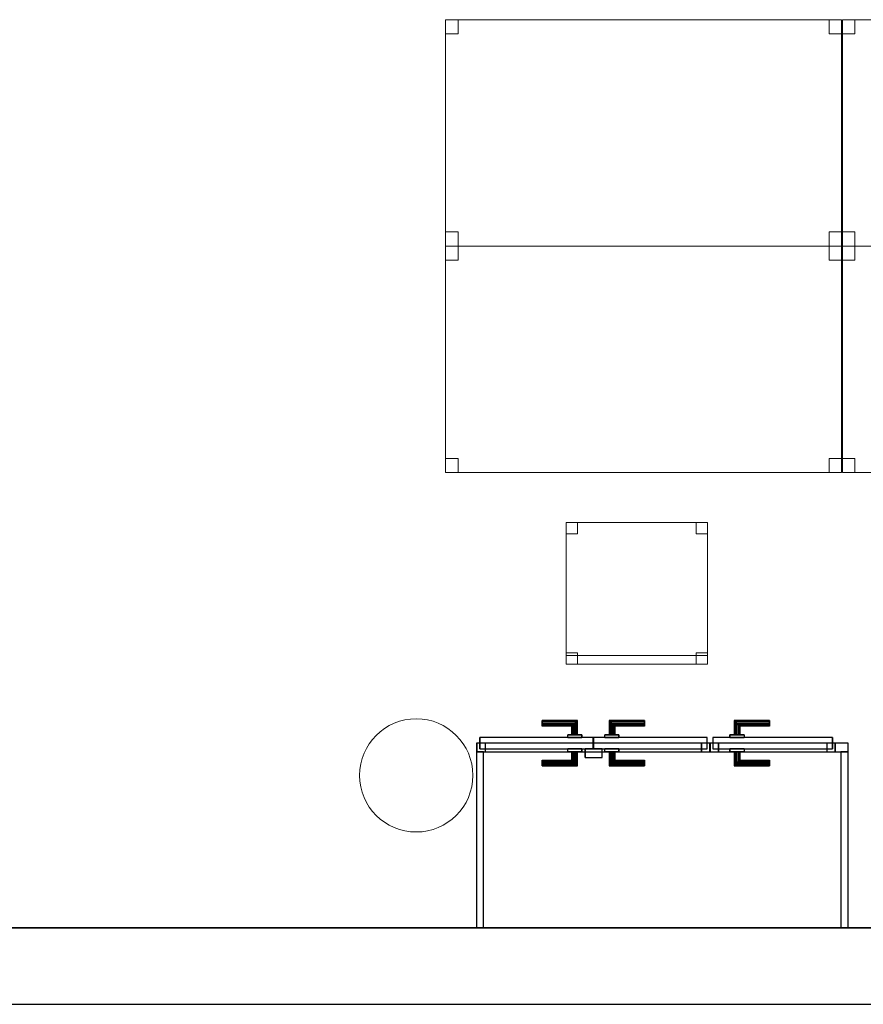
# Model space of a CAD drawing. Header units: metres. Extents: x 397.7 to 427.5, y 12.7 to 28.4.
# Tile 11 of 118: x 404.4 to 407.4, y 12.8 to 16.3. Entities that reach past the tile are written whole.
import ezdxf

# ---------------------------------------------------------------- set-up
doc = ezdxf.new("R2010")
doc.units = ezdxf.units.M
doc.layers.add('01_CARPINTERIA', color=5, linetype='Continuous', lineweight=25, true_color=0x0000ff)
doc.layers.add('01_SUELOS', color=7, linetype='Continuous', lineweight=25, true_color=0x007f00)
for name, color, linetype, lineweight in [('02_MOBILIARIO', 7, 'Continuous', 18), ('A-COLS-____-MCUT', 7, 'Continuous', 18), ('A-COLS-____-OTLN', 7, 'Continuous', 18), ('A-DETL-____-MBND', 7, 'Continuous', 18), ('A-GENM-____-OTLN', 7, 'Continuous', 18), ('A-WALL-____-MCUT', 7, 'Continuous', 25), ('A-WALL-____-OTLN', 7, 'Continuous', 25)]:
    doc.layers.add(name, color=color, linetype=linetype, lineweight=lineweight)

# ---------------------------------------------------------------- blocks, each defined once
blk = doc.blocks.new('Family - Mur P5-151247-08_PCI_P5')
at = {"layer": 'A-WALL-____-MCUT', "color": 253, "true_color": 0xaaaaaa}
for p, q in [((25.4725, 0.27), (0.0535, 0.27)), ((0, 0), (25.4166, 0))]:
    blk.add_line(p, q, dxfattribs=at)
at = {"layer": 'A-WALL-____-OTLN', "color": 253, "true_color": 0xaaaaaa}
for p, q in [((25.4725, 0.27), (0.0535, 0.27)), ((0, 0), (25.4166, 0))]:
    blk.add_line(p, q, dxfattribs=at)
at = {"layer": 'A-WALL-____-OTLN', "color": 253, "lineweight": 18, "true_color": 0xaaaaaa}
blk.add_line((0, 0), (25.4166, 0), dxfattribs=at)
blk = doc.blocks.new('Family - LONDR55-XX_ZZ-ARQ-CAA-M3D-Londres55-151267-08_PCI_P5')
at = {"layer": '01_CARPINTERIA', "color": 161, "true_color": 0xaaaaff}
for p, q in [((0.2308, 0.1087), (0.2308, 0.11)), ((0.2308, 0.11), (0.2308, 0.1087)), ((0.3558, 0.11), (0.2308, 0.11)), ((0.2308, 0.105), (0.2308, 0.1087)), ((0.2308, 0.1087), (0.2308, 0.105)), ((0.3545, 0.1087), (0.2308, 0.1087)), ((0.3545, 0.1087), (0.2308, 0.1087)), ((0.2308, 0.1), (0.2308, 0.105)), ((0.2308, 0.105), (0.2308, 0.1)), ((0.3508, 0.105), (0.2308, 0.105)), ((0.3508, 0.105), (0.2308, 0.105)), ((0.3508, 0.105), (0.3458, 0.1)), ((0.3458, 0.1), (0.3508, 0.105)), ((0.3545, 0.1087), (0.3508, 0.105)), ((0.3508, 0.105), (0.3545, 0.1087)), ((0.3508, 0.06), (0.3508, 0.105)), ((0.3508, 0.06), (0.3508, 0.105)), ((0.3558, 0.11), (0.3545, 0.1087)), ((0.3545, 0.1087), (0.3558, 0.11)), ((0.3545, 0.06), (0.3545, 0.1087)), ((0.3545, 0.06), (0.3545, 0.1087)), ((0.3558, 0.06), (0.3558, 0.11)), ((0.4682, 0.1087), (0.4668, 0.11)), ((0.4668, 0.11), (0.4668, 0.06)), ((0.4668, 0.11), (0.4682, 0.1087)), ((0.5918, 0.11), (0.4668, 0.11)), ((0.4718, 0.105), (0.4682, 0.1087)), ((0.4682, 0.1087), (0.4682, 0.06)), ((0.4682, 0.1087), (0.4682, 0.06)), ((0.4682, 0.1087), (0.4718, 0.105)), ((0.5918, 0.1087), (0.4682, 0.1087)), ((0.5918, 0.1087), (0.4682, 0.1087)), ((0.4768, 0.1), (0.4718, 0.105)), ((0.4718, 0.105), (0.4718, 0.06)), ((0.4718, 0.105), (0.4718, 0.06)), ((0.4718, 0.105), (0.4768, 0.1)), ((0.5918, 0.105), (0.4718, 0.105)), ((0.5918, 0.105), (0.4718, 0.105)), ((0.5918, 0.1087), (0.5918, 0.11)), ((0.5918, 0.11), (0.5918, 0.1087)), ((0.5918, 0.105), (0.5918, 0.1087)), ((0.5918, 0.1087), (0.5918, 0.105)), ((0.5918, 0.105), (0.5918, 0.1)), ((0.5918, 0.1), (0.5918, 0.105)), ((0.2308, 0.095), (0.2308, 0.1)), ((0.2308, 0.1), (0.2308, 0.095)), ((0.2308, 0.1), (0.3458, 0.1)), ((0.3458, 0.1), (0.2308, 0.1)), ((0.2308, 0.095), (0.2308, 0.0913)), ((0.2308, 0.0913), (0.2308, 0.095)), ((0.3408, 0.095), (0.2308, 0.095)), ((0.3408, 0.095), (0.2308, 0.095)), ((0.2308, 0.0913), (0.2308, 0.09)), ((0.2308, 0.09), (0.2308, 0.0913)), ((0.3372, 0.0913), (0.2308, 0.0913)), ((0.3372, 0.0913), (0.2308, 0.0913)), ((0.3358, 0.09), (0.2308, 0.09)), ((0.3358, 0.09), (0.3372, 0.0913)), ((0.3372, 0.0913), (0.3358, 0.09)), ((0.3358, 0.06), (0.3358, 0.09)), ((0.3372, 0.0913), (0.3408, 0.095)), ((0.3408, 0.095), (0.3372, 0.0913)), ((0.3372, 0.06), (0.3372, 0.0913)), ((0.3372, 0.06), (0.3372, 0.0913)), ((0.3408, 0.095), (0.3458, 0.1)), ((0.3458, 0.1), (0.3408, 0.095)), ((0.3408, 0.06), (0.3408, 0.095)), ((0.3408, 0.06), (0.3408, 0.095)), ((0.3458, 0.1), (0.3458, 0.06)), ((0.3458, 0.06), (0.3458, 0.1)), ((0.4768, 0.06), (0.4768, 0.1)), ((0.4768, 0.1), (0.4768, 0.06)), ((0.4768, 0.1), (0.4818, 0.095)), ((0.4818, 0.095), (0.4768, 0.1)), ((0.4768, 0.1), (0.5918, 0.1)), ((0.5918, 0.1), (0.4768, 0.1)), ((0.4818, 0.095), (0.4818, 0.06)), ((0.4818, 0.095), (0.4855, 0.0913)), ((0.4855, 0.0913), (0.4818, 0.095)), ((0.4818, 0.095), (0.4818, 0.06)), ((0.5918, 0.095), (0.4818, 0.095)), ((0.5918, 0.095), (0.4818, 0.095)), ((0.4855, 0.0913), (0.4855, 0.06)), ((0.4855, 0.0913), (0.4868, 0.09)), ((0.4868, 0.09), (0.4855, 0.0913)), ((0.4855, 0.0913), (0.4855, 0.06)), ((0.5918, 0.0913), (0.4855, 0.0913)), ((0.5918, 0.0913), (0.4855, 0.0913)), ((0.4868, 0.09), (0.4868, 0.06)), ((0.5918, 0.09), (0.4868, 0.09)), ((0.5918, 0.1), (0.5918, 0.095)), ((0.5918, 0.095), (0.5918, 0.1)), ((0.5918, 0.095), (0.5918, 0.0913)), ((0.5918, 0.0913), (0.5918, 0.095)), ((0.5918, 0.0913), (0.5918, 0.09)), ((0.5918, 0.09), (0.5918, 0.0913)), ((0.4108, 0.05), (0.01, 0.05)), ((0.01, 0.05), (0.01, 0.01)), ((0.4108, 0.05), (0.01, 0.05)), ((0.01, 0.01), (0.01, 0.05)), ((0.3708, 0.06), (0.3208, 0.06)), ((0.3208, 0.06), (0.3708, 0.06)), ((0.3208, 0.05), (0.3208, 0.06)), ((0.3208, 0.05), (0.3208, 0.06)), ((0.3708, 0.05), (0.3208, 0.05)), ((0.3208, 0.05), (0.3708, 0.05)), ((0.3372, 0.06), (0.3358, 0.06)), ((0.3358, 0.06), (0.3372, 0.06)), ((0.3408, 0.06), (0.3372, 0.06)), ((0.3372, 0.06), (0.3408, 0.06)), ((0.3458, 0.06), (0.3408, 0.06)), ((0.3408, 0.06), (0.3458, 0.06)), ((0.3508, 0.06), (0.3458, 0.06)), ((0.3458, 0.06), (0.3508, 0.06)), ((0.3508, 0.06), (0.3545, 0.06)), ((0.3545, 0.06), (0.3508, 0.06)), ((0.3545, 0.06), (0.3558, 0.06)), ((0.3558, 0.06), (0.3545, 0.06)), ((0.3708, 0.05), (0.3708, 0.06)), ((0.3708, 0.06), (0.3708, 0.05)), ((0.4108, 0.01), (0.4108, 0.05)), ((0.4108, 0.01), (0.4108, 0.05)), ((0.8127, 0.05), (0.4118, 0.05)), ((0.4118, 0.05), (0.4118, 0.01)), ((0.8127, 0.05), (0.4118, 0.05)), ((0.4118, 0.01), (0.4118, 0.05)), ((0.5018, 0.06), (0.4518, 0.06)), ((0.4518, 0.06), (0.5018, 0.06)), ((0.4518, 0.05), (0.4518, 0.06)), ((0.4518, 0.05), (0.4518, 0.06)), ((0.5018, 0.05), (0.4518, 0.05)), ((0.4518, 0.05), (0.5018, 0.05)), ((0.4682, 0.06), (0.4668, 0.06)), ((0.4668, 0.06), (0.4682, 0.06)), ((0.4718, 0.06), (0.4682, 0.06)), ((0.4682, 0.06), (0.4718, 0.06)), ((0.4768, 0.06), (0.4718, 0.06)), ((0.4718, 0.06), (0.4768, 0.06)), ((0.4818, 0.06), (0.4768, 0.06)), ((0.4768, 0.06), (0.4818, 0.06)), ((0.4818, 0.06), (0.4855, 0.06)), ((0.4855, 0.06), (0.4818, 0.06)), ((0.4855, 0.06), (0.4868, 0.06)), ((0.4868, 0.06), (0.4855, 0.06)), ((0.5018, 0.05), (0.5018, 0.06)), ((0.5018, 0.06), (0.5018, 0.05)), ((0.8127, 0.01), (0.8127, 0.05)), ((0.8127, 0.01), (0.8127, 0.05)), ((0.03, 0.03), (0, 0.03)), ((0, 0.03), (0, 0)), ((0.03, 0.03), (0, 0.03)), ((0, 0), (0, 0.03)), ((0, 0), (0.03, 0)), ((0, 0), (0.03, 0)), ((0.01, 0.01), (0.4108, 0.01)), ((0.01, 0.01), (0.4108, 0.01)), ((0.03, 0), (0.03, 0.03)), ((0.03, 0), (0.03, 0.03)), ((0.3208, 0.01), (0.3708, 0.01)), ((0.3708, 0.01), (0.3208, 0.01)), ((0.3208, 0), (0.3208, 0.01)), ((0.3208, 0), (0.3208, 0.01)), ((0.3208, 0), (0.3708, 0)), ((0.3708, 0), (0.3208, 0)), ((0.3372, 0), (0.3358, 0)), ((0.3358, 0), (0.3372, 0)), ((0.3358, -0.03), (0.3358, 0)), ((0.3408, 0), (0.3372, 0)), ((0.3372, 0), (0.3408, 0)), ((0.3372, -0.0313), (0.3372, 0)), ((0.3372, -0.0313), (0.3372, 0)), ((0.3408, 0), (0.3458, 0)), ((0.3458, 0), (0.3408, 0)), ((0.3408, -0.035), (0.3408, 0)), ((0.3458, 0), (0.3508, 0)), ((0.3508, 0), (0.3458, 0)), ((0.3458, 0), (0.3458, -0.04)), ((0.3458, -0.04), (0.3458, 0)), ((0.3508, 0), (0.3545, 0)), ((0.3545, 0), (0.3508, 0)), ((0.3508, -0.045), (0.3508, 0)), ((0.3545, 0), (0.3558, 0)), ((0.3558, 0), (0.3545, 0)), ((0.3545, -0.0487), (0.3545, 0)), ((0.3708, 0), (0.3708, 0.01)), ((0.3708, 0.01), (0.3708, 0)), ((0.4418, 0.01), (0.3818, 0.01)), ((0.3818, 0.01), (0.3818, -0.02)), ((0.4418, 0.01), (0.3818, 0.01)), ((0.3818, -0.02), (0.3818, 0.01)), ((0.4118, 0.01), (0.8127, 0.01)), ((0.4118, 0.01), (0.8127, 0.01)), ((0.4418, -0.02), (0.4418, 0.01)), ((0.4418, -0.02), (0.4418, 0.01)), ((0.4518, 0.01), (0.5018, 0.01)), ((0.5018, 0.01), (0.4518, 0.01)), ((0.4518, 0), (0.4518, 0.01)), ((0.4518, 0), (0.4518, 0.01)), ((0.4518, 0), (0.5018, 0)), ((0.5018, 0), (0.4518, 0)), ((0.4682, 0), (0.4668, 0)), ((0.4668, 0), (0.4682, 0)), ((0.4668, 0), (0.4668, -0.05)), ((0.4718, 0), (0.4682, 0)), ((0.4682, 0), (0.4718, 0)), ((0.4682, 0), (0.4682, -0.0487)), ((0.4718, 0), (0.4768, 0)), ((0.4768, 0), (0.4718, 0)), ((0.4718, 0), (0.4718, -0.045)), ((0.4768, 0), (0.4818, 0)), ((0.4818, 0), (0.4768, 0)), ((0.4768, -0.04), (0.4768, 0)), ((0.4768, 0), (0.4768, -0.04)), ((0.4818, 0), (0.4855, 0)), ((0.4855, 0), (0.4818, 0)), ((0.4855, 0), (0.4868, 0)), ((0.4868, 0), (0.4855, 0)), ((0.4855, 0), (0.4855, -0.0313)), ((0.5018, 0), (0.5018, 0.01)), ((0.5018, 0.01), (0.5018, 0)), ((0.8227, 0.03), (0.7927, 0.03)), ((0.7927, 0.03), (0.7927, 0)), ((0.8227, 0.03), (0.7927, 0.03)), ((0.7927, 0), (0.7927, 0.03)), ((0.7927, 0), (0.8227, 0)), ((0.7927, 0), (0.8227, 0)), ((0.8227, 0), (0.8227, 0.03)), ((0.8227, 0), (0.8227, 0.03)), ((0.2308, -0.0313), (0.2308, -0.03)), ((0.2308, -0.03), (0.2308, -0.0313)), ((0.2308, -0.03), (0.3358, -0.03)), ((0.2308, -0.035), (0.2308, -0.0313)), ((0.2308, -0.0313), (0.2308, -0.035)), ((0.2308, -0.0313), (0.3372, -0.0313)), ((0.2308, -0.0313), (0.3372, -0.0313)), ((0.3372, -0.0313), (0.3358, -0.03)), ((0.3358, -0.03), (0.3372, -0.0313)), ((0.3408, -0.035), (0.3372, -0.0313)), ((0.3372, -0.0313), (0.3408, -0.035)), ((0.3408, -0.035), (0.3408, 0)), ((0.3508, -0.045), (0.3508, 0)), ((0.3545, -0.0487), (0.3545, 0)), ((0.3558, -0.05), (0.3558, 0)), ((0.3818, -0.02), (0.4418, -0.02)), ((0.3818, -0.02), (0.4418, -0.02)), ((0.4682, 0), (0.4682, -0.0487)), ((0.4718, 0), (0.4718, -0.045)), ((0.4818, 0), (0.4818, -0.035)), ((0.4818, 0), (0.4818, -0.035)), ((0.4855, -0.0313), (0.4818, -0.035)), ((0.4818, -0.035), (0.4855, -0.0313)), ((0.4855, 0), (0.4855, -0.0313)), ((0.4868, -0.03), (0.4855, -0.0313)), ((0.4855, -0.0313), (0.4868, -0.03)), ((0.4855, -0.0313), (0.5918, -0.0313)), ((0.4855, -0.0313), (0.5918, -0.0313)), ((0.4868, 0), (0.4868, -0.03)), ((0.4868, -0.03), (0.5918, -0.03)), ((0.5918, -0.0313), (0.5918, -0.03)), ((0.5918, -0.03), (0.5918, -0.0313)), ((0.5918, -0.035), (0.5918, -0.0313)), ((0.5918, -0.0313), (0.5918, -0.035)), ((0.2308, -0.04), (0.2308, -0.035)), ((0.2308, -0.035), (0.2308, -0.04)), ((0.2308, -0.035), (0.3408, -0.035)), ((0.2308, -0.035), (0.3408, -0.035)), ((0.2308, -0.045), (0.2308, -0.04)), ((0.2308, -0.04), (0.2308, -0.045)), ((0.3458, -0.04), (0.2308, -0.04)), ((0.2308, -0.04), (0.3458, -0.04)), ((0.2308, -0.045), (0.2308, -0.0487)), ((0.2308, -0.0487), (0.2308, -0.045)), ((0.2308, -0.045), (0.3508, -0.045)), ((0.2308, -0.045), (0.3508, -0.045)), ((0.2308, -0.0487), (0.2308, -0.05)), ((0.2308, -0.05), (0.2308, -0.0487)), ((0.2308, -0.0487), (0.3545, -0.0487)), ((0.2308, -0.0487), (0.3545, -0.0487)), ((0.2308, -0.05), (0.3558, -0.05)), ((0.3458, -0.04), (0.3408, -0.035)), ((0.3408, -0.035), (0.3458, -0.04)), ((0.3458, -0.04), (0.3508, -0.045)), ((0.3508, -0.045), (0.3458, -0.04)), ((0.3508, -0.045), (0.3545, -0.0487)), ((0.3545, -0.0487), (0.3508, -0.045)), ((0.3545, -0.0487), (0.3558, -0.05)), ((0.3558, -0.05), (0.3545, -0.0487)), ((0.4668, -0.05), (0.4682, -0.0487)), ((0.4682, -0.0487), (0.4668, -0.05)), ((0.4668, -0.05), (0.5918, -0.05)), ((0.4682, -0.0487), (0.4718, -0.045)), ((0.4718, -0.045), (0.4682, -0.0487)), ((0.4682, -0.0487), (0.5918, -0.0487)), ((0.4682, -0.0487), (0.5918, -0.0487)), ((0.4718, -0.045), (0.4768, -0.04)), ((0.4768, -0.04), (0.4718, -0.045)), ((0.4718, -0.045), (0.5918, -0.045)), ((0.4718, -0.045), (0.5918, -0.045)), ((0.4818, -0.035), (0.4768, -0.04)), ((0.4768, -0.04), (0.4818, -0.035)), ((0.5918, -0.04), (0.4768, -0.04)), ((0.4768, -0.04), (0.5918, -0.04)), ((0.4818, -0.035), (0.5918, -0.035)), ((0.4818, -0.035), (0.5918, -0.035)), ((0.5918, -0.035), (0.5918, -0.04)), ((0.5918, -0.04), (0.5918, -0.035)), ((0.5918, -0.04), (0.5918, -0.045)), ((0.5918, -0.045), (0.5918, -0.04)), ((0.5918, -0.045), (0.5918, -0.0487)), ((0.5918, -0.0487), (0.5918, -0.045)), ((0.5918, -0.0487), (0.5918, -0.05)), ((0.5918, -0.05), (0.5918, -0.0487))]:
    blk.add_line(p, q, dxfattribs=at)
blk = doc.blocks.new('Family - Porta PA-151268-08_PCI_P5')
blk.add_blockref('Family - LONDR55-XX_ZZ-ARQ-CAA-M3D-Londres55-151267-08_PCI_P5', (0, 0))
blk = doc.blocks.new('Family - Evans PA-151382-08_PCI_P5')
at = {"layer": 'A-WALL-____-MCUT', "color": 253, "true_color": 0xaaaaaa}
for p, q in [((0.0453, 0.03), (0, 0.03)), ((0, 0.03), (0, 0)), ((0, 0), (0.0453, 0)), ((0.0453, 0), (0.0453, 0.03)), ((0.4872, 0.03), (0.4872, 0)), ((0.4878, 0.03), (0.4872, 0.03)), ((0.4872, 0), (0.4878, 0)), ((0.4878, 0), (0.4878, 0.03)), ((1.3105, 0.03), (1.3105, 0)), ((1.3123, 0.03), (1.3105, 0.03)), ((1.3105, 0), (1.3123, 0)), ((1.3123, 0), (1.3123, 0.03))]:
    blk.add_line(p, q, dxfattribs=at)
at = {"layer": 'A-WALL-____-OTLN', "color": 253, "true_color": 0xaaaaaa}
for p, q in [((1.3123, 0.03), (0, 0.03)), ((0, 0.03), (0, 0)), ((0, 0), (1.3123, 0)), ((0.0453, 0), (0.0453, 0.03)), ((0.4872, 0.03), (0.0453, 0.03)), ((0.0453, 0), (0.4872, 0)), ((0.4872, 0), (0.4872, 0.03)), ((0.4878, 0), (0.4878, 0.03)), ((1.3105, 0.03), (0.4878, 0.03)), ((0.4878, 0), (1.3105, 0)), ((1.3105, 0), (1.3105, 0.03)), ((1.3123, 0), (1.3123, 0.03))]:
    blk.add_line(p, q, dxfattribs=at)
at = {"layer": 'A-WALL-____-OTLN', "color": 253, "lineweight": 18, "true_color": 0xaaaaaa}
blk.add_line((0, 0), (1.3123, 0), dxfattribs=at)
blk = doc.blocks.new('Family - Vano de puerta PA-151384-08_PCI_P5')
at = {"layer": 'A-GENM-____-OTLN', "color": 253, "true_color": 0xaaaaaa}
for p, q in [((406.8738, 13.7631), (406.0511, 13.7631)), ((406.0511, 13.7631), (406.0511, 13.7331)), ((406.0511, 13.7631), (406.8738, 13.7631)), ((406.0511, 13.7331), (406.0511, 13.7631)), ((406.8738, 13.7331), (406.8738, 13.7631)), ((406.8738, 13.7331), (406.8738, 13.7631)), ((406.0511, 13.7331), (406.8738, 13.7331)), ((406.8738, 13.7331), (406.0511, 13.7331))]:
    blk.add_line(p, q, dxfattribs=at)
blk = doc.blocks.new('Family - Vano de puerta PA-151386-08_PCI_P5')
at = {"layer": 'A-GENM-____-OTLN', "color": 253, "true_color": 0xaaaaaa}
for p, q in [((407.3163, 13.7631), (406.8744, 13.7631)), ((406.8744, 13.7631), (406.8744, 13.7331)), ((406.8744, 13.7631), (407.3163, 13.7631)), ((406.8744, 13.7331), (406.8744, 13.7631)), ((407.3163, 13.7331), (407.3163, 13.7631)), ((407.3163, 13.7331), (407.3163, 13.7631)), ((406.8744, 13.7331), (407.3163, 13.7331)), ((407.3163, 13.7331), (406.8744, 13.7331))]:
    blk.add_line(p, q, dxfattribs=at)
blk = doc.blocks.new('Family - Cadira d_Oficina_P5-151408-08_PCI_P5')
at = {"layer": 'A-DETL-____-MBND', "color": 253, "true_color": 0xaaaaaa}
for p, q in [((0, 0), (0, 0.5)), ((0, 0.5), (0.5, 0.5)), ((0, 0.5), (0, 0)), ((0.5, 0.5), (0, 0.5)), ((0, 0.5), (0.04, 0.5)), ((0, 0.46), (0, 0.5)), ((0.04, 0.5), (0, 0.5)), ((0, 0.5), (0, 0.46)), ((0.04, 0.5), (0.04, 0.46)), ((0.04, 0.46), (0.04, 0.5)), ((0.46, 0.5), (0.5, 0.5)), ((0.46, 0.46), (0.46, 0.5)), ((0.5, 0.5), (0.46, 0.5)), ((0.46, 0.5), (0.46, 0.46)), ((0.5, 0.5), (0.5, 0.46)), ((0.5, 0.46), (0.5, 0.5)), ((0.5, 0.5), (0.5, 0)), ((0.5, 0), (0.5, 0.5)), ((0.04, 0.46), (0, 0.46)), ((0, 0.46), (0.04, 0.46)), ((0.5, 0.46), (0.46, 0.46)), ((0.46, 0.46), (0.5, 0.46)), ((0, 0.04), (0.04, 0.04)), ((0, 0), (0, 0.04)), ((0.04, 0.04), (0, 0.04)), ((0, 0.04), (0, 0)), ((0.04, 0.04), (0.04, 0)), ((0.04, 0), (0.04, 0.04)), ((0.46, 0.04), (0.5, 0.04)), ((0.46, 0), (0.46, 0.04)), ((0.5, 0.04), (0.46, 0.04)), ((0.46, 0.04), (0.46, 0)), ((0.5, 0.04), (0.5, 0)), ((0.5, 0), (0.5, 0.04)), ((0, 0.03), (0.5, 0.03)), ((0, 0), (0, 0.03)), ((0.5, 0.03), (0, 0.03)), ((0, 0.03), (0, 0)), ((0.04, 0), (0, 0)), ((0, 0), (0.04, 0)), ((0.5, 0), (0, 0)), ((0, 0), (0.5, 0)), ((0.5, 0), (0, 0)), ((0, 0), (0.5, 0)), ((0.46, 0), (0.5, 0)), ((0.5, 0.03), (0.5, 0)), ((0.5, 0), (0.5, 0.03)), ((0.5, 0), (0.46, 0))]:
    blk.add_line(p, q, dxfattribs=at)
blk = doc.blocks.new('Family - Taula 140X80_P5-151414-08_PCI_P5')
at = {"layer": 'A-DETL-____-MBND', "color": 253, "true_color": 0xaaaaaa}
for p, q in [((0, 0.8001), (1.3973, 0.8001)), ((0, 0), (0, 0.8001)), ((1.3973, 0.8001), (0, 0.8001)), ((0, 0.8001), (0, 0)), ((0, 0.8001), (0.0437, 0.8001)), ((0, 0.7501), (0, 0.8001)), ((0.0437, 0.8001), (0, 0.8001)), ((0, 0.8001), (0, 0.7501)), ((0.0437, 0.8001), (0.0437, 0.7501)), ((0.0437, 0.7501), (0.0437, 0.8001)), ((1.3536, 0.8001), (1.3973, 0.8001)), ((1.3536, 0.7501), (1.3536, 0.8001)), ((1.3973, 0.8001), (1.3536, 0.8001)), ((1.3536, 0.8001), (1.3536, 0.7501)), ((1.3973, 0.8001), (1.3973, 0.7501)), ((1.3973, 0.7501), (1.3973, 0.8001)), ((1.3973, 0.8001), (1.3973, 0)), ((1.3973, 0), (1.3973, 0.8001)), ((0.0437, 0.7501), (0, 0.7501)), ((0, 0.7501), (0.0437, 0.7501)), ((1.3973, 0.7501), (1.3536, 0.7501)), ((1.3536, 0.7501), (1.3973, 0.7501)), ((0, 0.05), (0.0437, 0.05)), ((0, 0), (0, 0.05)), ((0.0437, 0.05), (0, 0.05)), ((0, 0.05), (0, 0)), ((0.0437, 0.05), (0.0437, 0)), ((0.0437, 0), (0.0437, 0.05)), ((1.3536, 0.05), (1.3973, 0.05)), ((1.3536, 0), (1.3536, 0.05)), ((1.3973, 0.05), (1.3536, 0.05)), ((1.3536, 0.05), (1.3536, 0)), ((1.3973, 0.05), (1.3973, 0)), ((1.3973, 0), (1.3973, 0.05)), ((0.0437, 0), (0, 0)), ((0, 0), (0.0437, 0)), ((0, 0), (1.3973, 0)), ((1.3973, 0), (1.3536, 0)), ((1.3536, 0), (1.3973, 0)), ((1.3973, 0), (0, 0))]:
    blk.add_line(p, q, dxfattribs=at)
blk = doc.blocks.new('Family - Taula 140X80_P5-151465-08_PCI_P5')
at = {"layer": 'A-DETL-____-MBND', "color": 253, "true_color": 0xaaaaaa}
for p, q in [((0, 0.8001), (0.0437, 0.8001)), ((0, 0.7501), (0, 0.8001)), ((0.0437, 0.8001), (0, 0.8001)), ((0, 0.8001), (0, 0.7501)), ((0, 0.8001), (1.3973, 0.8001)), ((0, 0), (0, 0.8001)), ((1.3973, 0.8001), (0, 0.8001)), ((0, 0.8001), (0, 0)), ((0.0437, 0.8001), (0.0437, 0.7501)), ((0.0437, 0.7501), (0.0437, 0.8001)), ((1.3536, 0.8001), (1.3973, 0.8001)), ((1.3536, 0.7501), (1.3536, 0.8001)), ((1.3973, 0.8001), (1.3536, 0.8001)), ((1.3536, 0.8001), (1.3536, 0.7501)), ((1.3973, 0.8001), (1.3973, 0)), ((1.3973, 0), (1.3973, 0.8001)), ((1.3973, 0.8001), (1.3973, 0.7501)), ((1.3973, 0.7501), (1.3973, 0.8001)), ((0.0437, 0.7501), (0, 0.7501)), ((0, 0.7501), (0.0437, 0.7501)), ((1.3973, 0.7501), (1.3536, 0.7501)), ((1.3536, 0.7501), (1.3973, 0.7501)), ((0, 0.05), (0.0437, 0.05)), ((0, 0), (0, 0.05)), ((0.0437, 0.05), (0, 0.05)), ((0, 0.05), (0, 0)), ((0.0437, 0.05), (0.0437, 0)), ((0.0437, 0), (0.0437, 0.05)), ((1.3536, 0.05), (1.3973, 0.05)), ((1.3536, 0), (1.3536, 0.05)), ((1.3973, 0.05), (1.3536, 0.05)), ((1.3536, 0.05), (1.3536, 0)), ((1.3973, 0.05), (1.3973, 0)), ((1.3973, 0), (1.3973, 0.05)), ((0, 0), (1.3973, 0)), ((0.0437, 0), (0, 0)), ((0, 0), (0.0437, 0)), ((1.3973, 0), (1.3536, 0)), ((1.3536, 0), (1.3973, 0)), ((1.3973, 0), (0, 0))]:
    blk.add_line(p, q, dxfattribs=at)
blk = doc.blocks.new('Family - Taula 140X80_P5-151469-08_PCI_P5')
at = {"layer": 'A-DETL-____-MBND', "color": 253, "true_color": 0xaaaaaa}
for p, q in [((0, 0.7501), (0, 0.8001)), ((0, 0.8001), (0.0437, 0.8001)), ((0.0437, 0.8001), (0, 0.8001)), ((0, 0.8001), (0, 0.7501)), ((0, 0), (0, 0.8001)), ((0, 0.8001), (1.3973, 0.8001)), ((1.3973, 0.8001), (0, 0.8001)), ((0, 0.8001), (0, 0)), ((0.0437, 0.8001), (0.0437, 0.7501)), ((0.0437, 0.7501), (0.0437, 0.8001)), ((1.3536, 0.7501), (1.3536, 0.8001)), ((1.3536, 0.8001), (1.3973, 0.8001)), ((1.3973, 0.8001), (1.3536, 0.8001)), ((1.3536, 0.8001), (1.3536, 0.7501)), ((1.3973, 0.8001), (1.3973, 0.7501)), ((1.3973, 0.7501), (1.3973, 0.8001)), ((1.3973, 0.8001), (1.3973, 0)), ((1.3973, 0), (1.3973, 0.8001)), ((0.0437, 0.7501), (0, 0.7501)), ((0, 0.7501), (0.0437, 0.7501)), ((1.3973, 0.7501), (1.3536, 0.7501)), ((1.3536, 0.7501), (1.3973, 0.7501)), ((0, 0), (0, 0.05)), ((0, 0.05), (0.0437, 0.05)), ((0.0437, 0.05), (0, 0.05)), ((0, 0.05), (0, 0)), ((0.0437, 0.05), (0.0437, 0)), ((0.0437, 0), (0.0437, 0.05)), ((1.3536, 0), (1.3536, 0.05)), ((1.3536, 0.05), (1.3973, 0.05)), ((1.3973, 0.05), (1.3536, 0.05)), ((1.3536, 0.05), (1.3536, 0)), ((1.3973, 0.05), (1.3973, 0)), ((1.3973, 0), (1.3973, 0.05)), ((1.3973, 0), (0, 0)), ((0, 0), (1.3973, 0)), ((0.0437, 0), (0, 0)), ((0, 0), (0.0437, 0)), ((1.3973, 0), (1.3536, 0)), ((1.3536, 0), (1.3973, 0))]:
    blk.add_line(p, q, dxfattribs=at)
blk = doc.blocks.new('Family - Taula 140X80_P5-151506-08_PCI_P5')
at = {"layer": 'A-DETL-____-MBND', "color": 253, "true_color": 0xaaaaaa}
for p, q in [((0, 0.7501), (0, 0.8001)), ((0, 0.8001), (0.0437, 0.8001)), ((0.0437, 0.8001), (0, 0.8001)), ((0, 0.8001), (0, 0.7501)), ((0, 0), (0, 0.8001)), ((0, 0.8001), (1.3973, 0.8001)), ((1.3973, 0.8001), (0, 0.8001)), ((0, 0.8001), (0, 0)), ((0.0437, 0.8001), (0.0437, 0.7501)), ((0.0437, 0.7501), (0.0437, 0.8001)), ((1.3536, 0.7501), (1.3536, 0.8001)), ((1.3536, 0.8001), (1.3973, 0.8001)), ((1.3973, 0.8001), (1.3536, 0.8001)), ((1.3536, 0.8001), (1.3536, 0.7501)), ((1.3973, 0.8001), (1.3973, 0)), ((1.3973, 0), (1.3973, 0.8001)), ((1.3973, 0.8001), (1.3973, 0.7501)), ((1.3973, 0.7501), (1.3973, 0.8001)), ((0.0437, 0.7501), (0, 0.7501)), ((0, 0.7501), (0.0437, 0.7501)), ((1.3973, 0.7501), (1.3536, 0.7501)), ((1.3536, 0.7501), (1.3973, 0.7501)), ((0, 0), (0, 0.05)), ((0, 0.05), (0.0437, 0.05)), ((0.0437, 0.05), (0, 0.05)), ((0, 0.05), (0, 0)), ((0.0437, 0.05), (0.0437, 0)), ((0.0437, 0), (0.0437, 0.05)), ((1.3536, 0), (1.3536, 0.05)), ((1.3536, 0.05), (1.3973, 0.05)), ((1.3973, 0.05), (1.3536, 0.05)), ((1.3536, 0.05), (1.3536, 0)), ((1.3973, 0.05), (1.3973, 0)), ((1.3973, 0), (1.3973, 0.05)), ((0.0437, 0), (0, 0)), ((0, 0), (0.0437, 0)), ((1.3973, 0), (0, 0)), ((0, 0), (1.3973, 0)), ((1.3973, 0), (1.3536, 0)), ((1.3536, 0), (1.3973, 0))]:
    blk.add_line(p, q, dxfattribs=at)
blk = doc.blocks.new('Family - Evans PA-151620-08_PCI_P5')
at = {"layer": 'A-WALL-____-MCUT', "color": 253, "true_color": 0xaaaaaa}
for p, q in [((0.6225, 0.025), (0, 0.025)), ((0, 0.025), (0, 0)), ((0, 0), (0.6225, 0)), ((0.6225, 0), (0.6225, 0.025))]:
    blk.add_line(p, q, dxfattribs=at)
at = {"layer": 'A-WALL-____-OTLN', "color": 253, "true_color": 0xaaaaaa}
for p, q in [((0.6225, 0.025), (0, 0.025)), ((0, 0.025), (0, 0)), ((0, 0), (0.6225, 0)), ((0.6225, 0), (0.6225, 0.025))]:
    blk.add_line(p, q, dxfattribs=at)
at = {"layer": 'A-WALL-____-OTLN', "color": 253, "lineweight": 18, "true_color": 0xaaaaaa}
blk.add_line((0, 0), (0.6225, 0), dxfattribs=at)
blk = doc.blocks.new('Family - LONDR55-XX_ZZ-ARQ-CAA-M3D-Londres55-151687-08_PCI_P5')
at = {"layer": '01_CARPINTERIA', "color": 161, "true_color": 0xaaaaff}
for p, q in [((0.0863, 0.1087), (0.085, 0.11)), ((0.085, 0.11), (0.085, 0.06)), ((0.085, 0.11), (0.0863, 0.1087)), ((0.21, 0.11), (0.085, 0.11)), ((0.09, 0.105), (0.0863, 0.1087)), ((0.0863, 0.1087), (0.0863, 0.06)), ((0.0863, 0.1087), (0.0863, 0.06)), ((0.0863, 0.1087), (0.09, 0.105)), ((0.21, 0.1087), (0.0863, 0.1087)), ((0.21, 0.1087), (0.0863, 0.1087)), ((0.095, 0.1), (0.09, 0.105)), ((0.09, 0.105), (0.09, 0.06)), ((0.09, 0.105), (0.09, 0.06)), ((0.09, 0.105), (0.095, 0.1)), ((0.21, 0.105), (0.09, 0.105)), ((0.21, 0.105), (0.09, 0.105)), ((0.21, 0.1087), (0.21, 0.11)), ((0.21, 0.11), (0.21, 0.1087)), ((0.21, 0.105), (0.21, 0.1087)), ((0.21, 0.1087), (0.21, 0.105)), ((0.21, 0.105), (0.21, 0.1)), ((0.21, 0.1), (0.21, 0.105)), ((0.095, 0.06), (0.095, 0.1)), ((0.095, 0.1), (0.095, 0.06)), ((0.095, 0.1), (0.1, 0.095)), ((0.1, 0.095), (0.095, 0.1)), ((0.095, 0.1), (0.21, 0.1)), ((0.21, 0.1), (0.095, 0.1)), ((0.1, 0.095), (0.1, 0.06)), ((0.1, 0.095), (0.1037, 0.0913)), ((0.1037, 0.0913), (0.1, 0.095)), ((0.1, 0.095), (0.1, 0.06)), ((0.21, 0.095), (0.1, 0.095)), ((0.21, 0.095), (0.1, 0.095)), ((0.1037, 0.0913), (0.1037, 0.06)), ((0.1037, 0.0913), (0.105, 0.09)), ((0.105, 0.09), (0.1037, 0.0913)), ((0.1037, 0.0913), (0.1037, 0.06)), ((0.21, 0.0913), (0.1037, 0.0913)), ((0.21, 0.0913), (0.1037, 0.0913)), ((0.105, 0.09), (0.105, 0.06)), ((0.21, 0.09), (0.105, 0.09)), ((0.21, 0.1), (0.21, 0.095)), ((0.21, 0.095), (0.21, 0.1)), ((0.21, 0.095), (0.21, 0.0913)), ((0.21, 0.0913), (0.21, 0.095)), ((0.21, 0.0913), (0.21, 0.09)), ((0.21, 0.09), (0.21, 0.0913)), ((0.4319, 0.05), (0.01, 0.05)), ((0.01, 0.05), (0.01, 0.01)), ((0.4319, 0.05), (0.01, 0.05)), ((0.01, 0.05), (0.01, 0.01)), ((0.12, 0.06), (0.07, 0.06)), ((0.07, 0.06), (0.12, 0.06)), ((0.07, 0.06), (0.07, 0.05)), ((0.07, 0.05), (0.07, 0.06)), ((0.12, 0.05), (0.07, 0.05)), ((0.07, 0.05), (0.12, 0.05)), ((0.0863, 0.06), (0.085, 0.06)), ((0.085, 0.06), (0.0863, 0.06)), ((0.09, 0.06), (0.0863, 0.06)), ((0.0863, 0.06), (0.09, 0.06)), ((0.095, 0.06), (0.09, 0.06)), ((0.09, 0.06), (0.095, 0.06)), ((0.1, 0.06), (0.095, 0.06)), ((0.095, 0.06), (0.1, 0.06)), ((0.1, 0.06), (0.1037, 0.06)), ((0.1037, 0.06), (0.1, 0.06)), ((0.1037, 0.06), (0.105, 0.06)), ((0.105, 0.06), (0.1037, 0.06)), ((0.12, 0.06), (0.12, 0.05)), ((0.12, 0.06), (0.12, 0.05)), ((0.4319, 0.01), (0.4319, 0.05)), ((0.4319, 0.05), (0.4319, 0.01)), ((0.03, 0.03), (0, 0.03)), ((0, 0.03), (0, 0)), ((0.03, 0.03), (0, 0.03)), ((0, 0.03), (0, 0)), ((0, 0), (0.03, 0)), ((0, 0), (0.03, 0)), ((0.01, 0.01), (0.4319, 0.01)), ((0.01, 0.01), (0.4319, 0.01)), ((0.03, 0), (0.03, 0.03)), ((0.03, 0.03), (0.03, 0)), ((0.07, 0.01), (0.12, 0.01)), ((0.12, 0.01), (0.07, 0.01)), ((0.07, 0.01), (0.07, 0)), ((0.07, 0), (0.07, 0.01)), ((0.07, 0), (0.12, 0)), ((0.12, 0), (0.07, 0)), ((0.0863, 0), (0.085, 0)), ((0.085, 0), (0.0863, 0)), ((0.085, 0), (0.085, -0.05)), ((0.09, 0), (0.0863, 0)), ((0.0863, 0), (0.09, 0)), ((0.0863, 0), (0.0863, -0.0487)), ((0.09, 0), (0.095, 0)), ((0.095, 0), (0.09, 0)), ((0.09, 0), (0.09, -0.045)), ((0.09, 0), (0.09, -0.045)), ((0.095, 0), (0.1, 0)), ((0.1, 0), (0.095, 0)), ((0.095, -0.04), (0.095, 0)), ((0.095, 0), (0.095, -0.04)), ((0.1, 0), (0.1037, 0)), ((0.1037, 0), (0.1, 0)), ((0.1, 0), (0.1, -0.035)), ((0.1037, 0), (0.105, 0)), ((0.105, 0), (0.1037, 0)), ((0.1037, 0), (0.1037, -0.0313)), ((0.105, 0), (0.105, -0.03)), ((0.12, 0.01), (0.12, 0)), ((0.12, 0.01), (0.12, 0)), ((0.4419, 0.03), (0.4119, 0.03)), ((0.4119, 0.03), (0.4119, 0)), ((0.4419, 0.03), (0.4119, 0.03)), ((0.4119, 0.03), (0.4119, 0)), ((0.4119, 0), (0.4419, 0)), ((0.4119, 0), (0.4419, 0)), ((0.4419, 0), (0.4419, 0.03)), ((0.4419, 0.03), (0.4419, 0)), ((0.0863, 0), (0.0863, -0.0487)), ((0.1, 0), (0.1, -0.035)), ((0.1037, -0.0313), (0.1, -0.035)), ((0.1, -0.035), (0.1037, -0.0313)), ((0.1037, 0), (0.1037, -0.0313)), ((0.105, -0.03), (0.1037, -0.0313)), ((0.1037, -0.0313), (0.105, -0.03)), ((0.1037, -0.0313), (0.21, -0.0313)), ((0.1037, -0.0313), (0.21, -0.0313)), ((0.105, -0.03), (0.21, -0.03)), ((0.21, -0.0313), (0.21, -0.03)), ((0.21, -0.03), (0.21, -0.0313)), ((0.21, -0.035), (0.21, -0.0313)), ((0.21, -0.0313), (0.21, -0.035)), ((0.085, -0.05), (0.0863, -0.0487)), ((0.0863, -0.0487), (0.085, -0.05)), ((0.085, -0.05), (0.21, -0.05)), ((0.0863, -0.0487), (0.09, -0.045)), ((0.09, -0.045), (0.0863, -0.0487)), ((0.0863, -0.0487), (0.21, -0.0487)), ((0.0863, -0.0487), (0.21, -0.0487)), ((0.09, -0.045), (0.095, -0.04)), ((0.095, -0.04), (0.09, -0.045)), ((0.09, -0.045), (0.21, -0.045)), ((0.09, -0.045), (0.21, -0.045)), ((0.1, -0.035), (0.095, -0.04)), ((0.095, -0.04), (0.1, -0.035)), ((0.21, -0.04), (0.095, -0.04)), ((0.095, -0.04), (0.21, -0.04)), ((0.1, -0.035), (0.21, -0.035)), ((0.1, -0.035), (0.21, -0.035)), ((0.21, -0.035), (0.21, -0.04)), ((0.21, -0.04), (0.21, -0.035)), ((0.21, -0.04), (0.21, -0.045)), ((0.21, -0.045), (0.21, -0.04)), ((0.21, -0.045), (0.21, -0.0487)), ((0.21, -0.0487), (0.21, -0.045)), ((0.21, -0.0487), (0.21, -0.05)), ((0.21, -0.05), (0.21, -0.0487))]:
    blk.add_line(p, q, dxfattribs=at)
blk = doc.blocks.new('Family - Porta P4-151688-08_PCI_P5')
blk.add_blockref('Family - LONDR55-XX_ZZ-ARQ-CAA-M3D-Londres55-151687-08_PCI_P5', (0, 0))
blk = doc.blocks.new('Family - Paviment P5-151720-08_PCI_P5')
at = {"layer": '01_SUELOS', "color": 9, "true_color": 0xaad4aa}
for p, q in [((0, 0), (25.4182, 0)), ((25.4182, 0), (0, 0))]:
    blk.add_line(p, q, dxfattribs=at)
blk = doc.blocks.new('Family - Evans PA-151809-08_PCI_P5')
at = {"layer": 'A-WALL-____-MCUT', "color": 253, "true_color": 0xaaaaaa}
for p, q in [((0.6225, 0.025), (0, 0.025)), ((0, 0.025), (0, 0)), ((0, 0), (0.6225, 0)), ((0.6225, 0), (0.6225, 0.025))]:
    blk.add_line(p, q, dxfattribs=at)
at = {"layer": 'A-WALL-____-OTLN', "color": 253, "true_color": 0xaaaaaa}
for p, q in [((0.6225, 0.025), (0, 0.025)), ((0, 0.025), (0, 0)), ((0, 0), (0.6225, 0)), ((0.6225, 0), (0.6225, 0.025))]:
    blk.add_line(p, q, dxfattribs=at)
at = {"layer": 'A-WALL-____-OTLN', "color": 253, "lineweight": 18, "true_color": 0xaaaaaa}
blk.add_line((0, 0), (0.6225, 0), dxfattribs=at)
blk = doc.blocks.new('Family - Pilar P5-151857-08_PCI_P5')
at = {"layer": 'A-COLS-____-MCUT', "color": 253, "true_color": 0xaaaaaa}
for start, end in [(360, 180), (180, 360)]:
    blk.add_arc((0.2, 0.2), 0.2, start, end, dxfattribs=at)
at = {"layer": 'A-COLS-____-OTLN', "color": 253, "true_color": 0xaaaaaa}
for start, end in [(360, 180), (180, 360)]:
    blk.add_arc((0.2, 0.2), 0.2, start, end, dxfattribs=at)
blk = doc.blocks.new('LONDR55-XX_ZZ-ARQ-CAA-M3D-Londres55_ifc-1-08_PCI_P5')
at = {"layer": '01_CARPINTERIA', "color": 253, "lineweight": 18, "true_color": 0xaaaaaa}
for name, p in [('Family - Porta PA-151268-08_PCI_P5', (406.0511, 13.7331)), ('Family - Porta P4-151688-08_PCI_P5', (406.8744, 13.7331))]:
    blk.add_blockref(name, p, dxfattribs=at)
at = {"layer": '01_SUELOS', "color": 253, "lineweight": 18, "true_color": 0xaaaaaa}
blk.add_blockref('Family - Paviment P5-151720-08_PCI_P5', (398.2952, 13.1106), dxfattribs=at)
at = {"layer": '02_MOBILIARIO', "color": 253, "lineweight": 18, "true_color": 0xaaaaaa}
for name, p in [('Family - Taula 140X80_P5-151414-08_PCI_P5', (405.9408, 15.5193)), ('Family - Taula 140X80_P5-151465-08_PCI_P5', (407.342, 15.5193)), ('Family - Taula 140X80_P5-151506-08_PCI_P5', (405.9408, 14.7192)), ('Family - Taula 140X80_P5-151469-08_PCI_P5', (407.342, 14.7192)), ('Family - Cadira d_Oficina_P5-151408-08_PCI_P5', (406.3659, 14.0426))]:
    blk.add_blockref(name, p, dxfattribs=at)
at = {"layer": 'A-COLS-____-OTLN', "color": 253, "lineweight": 18, "true_color": 0xaaaaaa}
blk.add_blockref('Family - Pilar P5-151857-08_PCI_P5', (405.637, 13.4495), dxfattribs=at)
at = {"layer": 'A-GENM-____-OTLN', "color": 253, "lineweight": 18, "true_color": 0xaaaaaa}
for name in ['Family - Vano de puerta PA-151384-08_PCI_P5', 'Family - Vano de puerta PA-151386-08_PCI_P5']:
    blk.add_blockref(name, (0, 0), dxfattribs=at)
at = {"layer": 'A-WALL-____-OTLN', "color": 253, "lineweight": 18, "true_color": 0xaaaaaa}
for name, p, rotation in [('Family - Evans PA-151382-08_PCI_P5', (407.3616, 13.7631), 180), ('Family - Evans PA-151809-08_PCI_P5', (406.0743, 13.1106), 90), ('Family - Evans PA-151620-08_PCI_P5', (407.3616, 13.1106), 90)]:
    blk.add_blockref(name, p, dxfattribs=dict(at, rotation=rotation))
blk.add_blockref('Family - Mur P5-151247-08_PCI_P5', (398.2417, 12.8406), dxfattribs=at)

msp = doc.modelspace()

# ---------------------------------------------------------------- block references
at = {"lineweight": 5}
msp.add_blockref('LONDR55-XX_ZZ-ARQ-CAA-M3D-Londres55_ifc-1-08_PCI_P5', (0, 0), dxfattribs=at)

doc.saveas('drawing.dxf')
